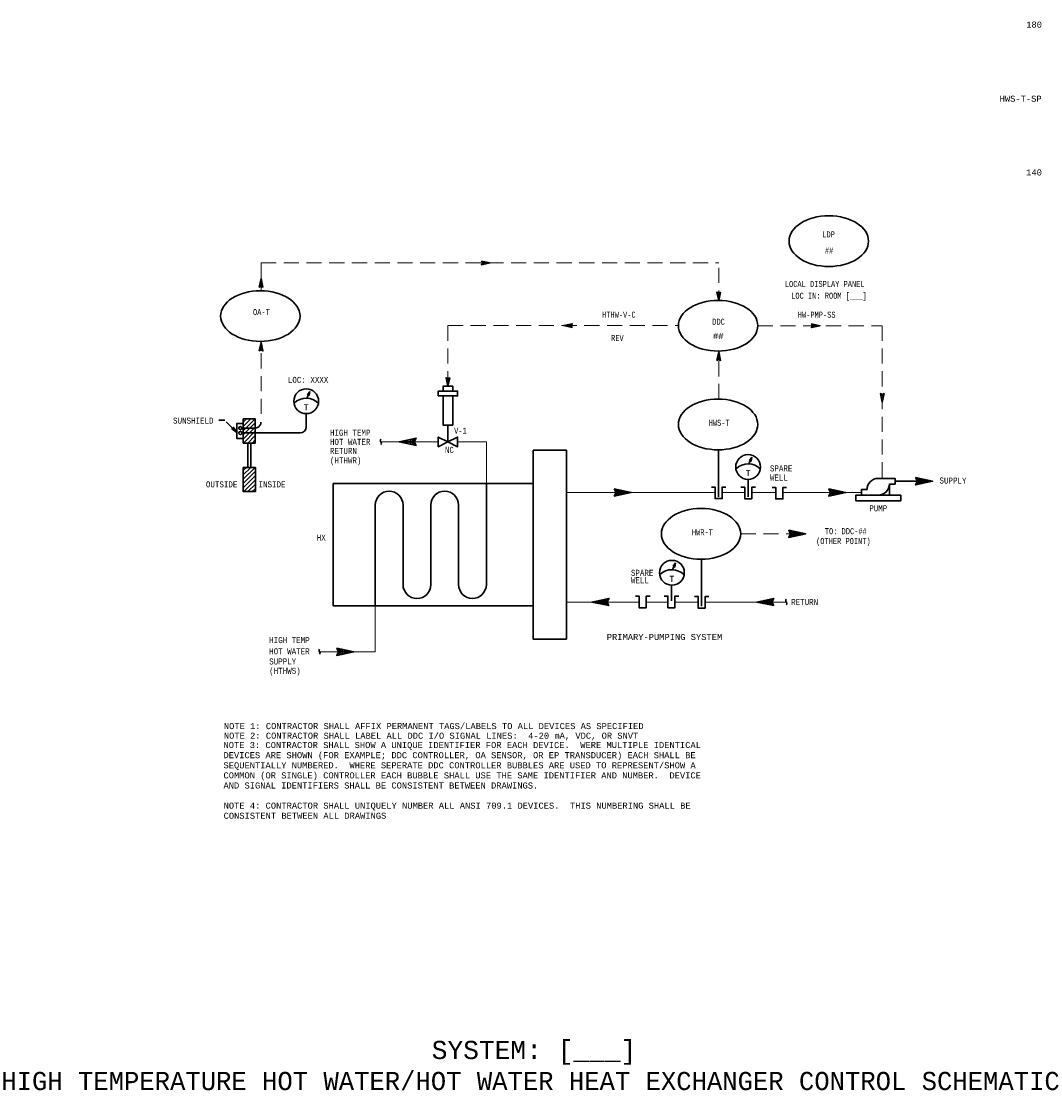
# Model space of a CAD drawing. Header units: inches. Extents: x 7.3 to 32.8, y 0.8 to 18.9.
# Tile 1 of 2: x 7.3 to 24.1, y 0.8 to 18.5. Entities that reach past the tile are written whole.
import ezdxf
from ezdxf.enums import TextEntityAlignment as Align

# ---------------------------------------------------------------- set-up
doc = ezdxf.new("R2010")
doc.units = ezdxf.units.IN
doc.header["$MEASUREMENT"] = 0
doc.linetypes.add('HIDDEN', pattern=[0.375, 0.25, -0.125])
for name, color, linetype, lineweight in [('M-ANNO-NOTE', 2, 'Continuous', 30), ('M-ANNO-SYMB', 6, 'Continuous', 30), ('M-ANNO-TEXT', 2, 'Continuous', 30), ('M-DIAG-GRPH', 6, 'Continuous', 13), ('M-DIAG-INPD', 1, 'Continuous', 0)]:
    doc.layers.add(name, color=color, linetype=linetype, lineweight=lineweight)
doc.styles.add('CONTROLTXT', font='monotxt.shx')

msp = doc.modelspace()

# ---------------------------------------------------------------- linework, layer by layer
at = {"layer": 'M-ANNO-SYMB'}
for p, q in [((14.968, 14.542), (14.919, 14.591)), ((14.919, 14.534), (14.966, 14.581)), ((14.92, 14.587), (14.923, 14.59)), ((14.924, 14.532), (14.921, 14.536)), ((14.923, 14.58), (14.931, 14.588)), ((14.933, 14.534), (14.924, 14.543)), ((14.927, 14.573), (14.94, 14.586)), ((14.959, 14.54), (14.928, 14.571)), ((14.942, 14.536), (14.928, 14.55)), ((14.93, 14.555), (14.958, 14.583)), ((14.93, 14.534), (14.975, 14.579)), ((14.931, 14.566), (14.949, 14.584)), ((14.951, 14.538), (14.931, 14.557)), ((14.977, 14.544), (14.932, 14.588)), ((14.943, 14.536), (14.984, 14.577)), ((14.986, 14.546), (14.946, 14.585)), ((14.957, 14.539), (14.993, 14.575)), ((14.994, 14.547), (14.959, 14.582)), ((14.97, 14.542), (15.001, 14.573)), ((15.003, 14.549), (14.973, 14.579)), ((14.984, 14.545), (15.01, 14.571)), ((15.012, 14.551), (14.986, 14.576)), ((14.997, 14.548), (15.019, 14.569)), ((15.02, 14.553), (15, 14.574)), ((15.011, 14.551), (15.028, 14.568)), ((15.029, 14.555), (15.013, 14.571)), ((15.024, 14.554), (15.036, 14.566)), ((15.038, 14.557), (15.027, 14.568)), ((15.038, 14.557), (15.045, 14.564)), ((15.047, 14.559), (15.04, 14.565)), ((11.302, 14.213), (11.253, 14.164)), ((11.256, 14.165), (11.253, 14.168)), ((11.3, 14.222), (11.255, 14.178)), ((11.263, 14.169), (11.255, 14.177)), ((11.27, 14.172), (11.257, 14.186)), ((11.298, 14.231), (11.258, 14.191)), ((11.277, 14.176), (11.259, 14.194)), ((11.296, 14.24), (11.261, 14.205)), ((11.288, 14.175), (11.261, 14.203)), ((11.31, 14.165), (11.263, 14.212)), ((11.294, 14.248), (11.264, 14.218)), ((11.31, 14.175), (11.265, 14.22)), ((11.307, 14.189), (11.266, 14.229)), ((11.292, 14.257), (11.267, 14.232)), ((11.304, 14.202), (11.268, 14.238)), ((11.29, 14.266), (11.27, 14.245)), ((11.301, 14.216), (11.27, 14.247)), ((11.298, 14.229), (11.272, 14.255)), ((11.303, 14.205), (11.272, 14.173)), ((11.288, 14.275), (11.273, 14.259)), ((11.295, 14.243), (11.274, 14.264)), ((11.287, 14.283), (11.276, 14.272)), ((11.292, 14.256), (11.276, 14.273)), ((11.29, 14.27), (11.278, 14.282)), ((11.285, 14.292), (11.279, 14.286)), ((11.287, 14.283), (11.28, 14.29)), ((11.305, 14.196), (11.286, 14.177)), ((11.307, 14.187), (11.293, 14.173)), ((11.309, 14.178), (11.3, 14.17)), ((11.311, 14.17), (11.307, 14.166)), ((18.805, 14.074), (18.809, 14.078)), ((18.806, 14.069), (18.852, 14.024)), ((18.807, 14.079), (18.854, 14.032)), ((18.807, 14.066), (18.816, 14.074)), ((18.809, 14.057), (18.823, 14.071)), ((18.809, 14.055), (18.85, 14.015)), ((18.811, 14.048), (18.83, 14.067)), ((18.812, 14.042), (18.848, 14.006)), ((18.813, 14.039), (18.844, 14.071)), ((18.815, 14.031), (18.864, 14.08)), ((18.815, 14.028), (18.846, 13.997)), ((18.817, 14.022), (18.861, 14.066)), ((18.818, 14.013), (18.858, 14.053)), ((18.818, 14.015), (18.844, 13.989)), ((18.82, 14.004), (18.855, 14.039)), ((18.821, 14.001), (18.842, 13.98)), ((18.822, 13.996), (18.852, 14.026)), ((18.824, 13.987), (18.849, 14.012)), ((18.824, 13.988), (18.84, 13.971)), ((18.826, 13.978), (18.846, 13.999)), ((18.828, 14.069), (18.855, 14.041)), ((18.828, 13.969), (18.843, 13.985)), ((18.839, 14.068), (18.857, 14.05)), ((18.846, 14.072), (18.859, 14.058)), ((18.853, 14.075), (18.861, 14.067)), ((18.86, 14.079), (18.863, 14.076)), ((18.827, 13.974), (18.839, 13.962)), ((18.83, 13.961), (18.841, 13.972)), ((18.83, 13.961), (18.837, 13.954)), ((18.831, 13.952), (18.838, 13.958)), ((16.287, 13.531), (16.293, 13.525)), ((16.296, 13.533), (16.289, 13.526)), ((16.296, 13.533), (16.307, 13.522)), ((16.309, 13.536), (16.297, 13.524)), ((16.304, 13.535), (16.32, 13.519)), ((16.323, 13.539), (16.306, 13.522)), ((16.313, 13.536), (16.334, 13.516)), ((16.336, 13.541), (16.315, 13.52)), ((16.322, 13.538), (16.347, 13.513)), ((16.35, 13.544), (16.323, 13.518)), ((16.331, 13.54), (16.361, 13.51)), ((16.363, 13.547), (16.332, 13.516)), ((16.339, 13.542), (16.374, 13.507)), ((16.377, 13.55), (16.341, 13.514)), ((16.348, 13.544), (16.388, 13.504)), ((16.39, 13.553), (16.35, 13.513)), ((16.357, 13.546), (16.401, 13.502)), ((16.404, 13.556), (16.358, 13.511)), ((16.365, 13.548), (16.415, 13.499)), ((16.414, 13.556), (16.367, 13.509)), ((16.374, 13.55), (16.406, 13.518)), ((16.403, 13.535), (16.376, 13.507)), ((16.383, 13.551), (16.402, 13.532)), ((16.403, 13.523), (16.385, 13.505)), ((16.392, 13.553), (16.406, 13.539)), ((16.406, 13.516), (16.393, 13.503)), ((16.4, 13.555), (16.409, 13.546)), ((16.41, 13.509), (16.402, 13.501)), ((16.409, 13.557), (16.413, 13.553)), ((16.414, 13.502), (16.411, 13.499)), ((20.413, 13.507), (20.363, 13.556)), ((20.364, 13.552), (20.367, 13.555)), ((20.364, 13.499), (20.411, 13.546)), ((20.369, 13.498), (20.365, 13.501)), ((20.368, 13.545), (20.376, 13.553)), ((20.378, 13.499), (20.369, 13.508)), ((20.372, 13.538), (20.385, 13.551)), ((20.404, 13.505), (20.372, 13.536)), ((20.386, 13.501), (20.372, 13.515)), ((20.374, 13.499), (20.42, 13.544)), ((20.375, 13.531), (20.393, 13.55)), ((20.375, 13.52), (20.402, 13.548)), ((20.395, 13.503), (20.376, 13.523)), ((20.421, 13.509), (20.377, 13.553)), ((20.388, 13.502), (20.428, 13.542)), ((20.43, 13.511), (20.39, 13.55)), ((20.401, 13.504), (20.437, 13.54)), ((20.439, 13.513), (20.404, 13.547)), ((20.415, 13.507), (20.446, 13.538)), ((20.447, 13.514), (20.417, 13.544)), ((20.428, 13.51), (20.455, 13.536)), ((20.456, 13.516), (20.431, 13.542)), ((20.442, 13.513), (20.463, 13.535)), ((20.465, 13.518), (20.444, 13.539)), ((20.455, 13.516), (20.472, 13.533)), ((20.474, 13.52), (20.458, 13.536)), ((20.469, 13.519), (20.481, 13.531)), ((20.482, 13.522), (20.471, 13.533)), ((20.482, 13.522), (20.489, 13.529)), ((20.491, 13.524), (20.485, 13.53)), ((11.302, 13.162), (11.253, 13.113)), ((11.256, 13.114), (11.253, 13.117)), ((11.3, 13.171), (11.255, 13.127)), ((11.263, 13.118), (11.255, 13.126)), ((11.27, 13.121), (11.257, 13.134)), ((11.298, 13.18), (11.258, 13.14)), ((11.277, 13.125), (11.259, 13.143)), ((11.296, 13.188), (11.261, 13.154)), ((11.288, 13.124), (11.261, 13.152)), ((11.31, 13.114), (11.263, 13.16)), ((11.294, 13.197), (11.264, 13.167)), ((11.31, 13.124), (11.265, 13.169)), ((11.307, 13.137), (11.266, 13.178)), ((11.292, 13.206), (11.267, 13.181)), ((11.304, 13.151), (11.268, 13.187)), ((11.29, 13.215), (11.27, 13.194)), ((11.301, 13.164), (11.27, 13.195)), ((11.298, 13.178), (11.272, 13.204)), ((11.303, 13.153), (11.272, 13.122)), ((11.288, 13.223), (11.273, 13.208)), ((11.295, 13.191), (11.274, 13.213)), ((11.287, 13.232), (11.276, 13.221)), ((11.292, 13.205), (11.276, 13.222)), ((11.29, 13.218), (11.278, 13.23)), ((11.285, 13.241), (11.279, 13.235)), ((11.287, 13.232), (11.28, 13.239)), ((11.283, 13.25), (11.281, 13.248)), ((11.284, 13.245), (11.281, 13.248)), ((11.305, 13.145), (11.286, 13.125)), ((11.307, 13.136), (11.293, 13.122)), ((11.309, 13.127), (11.3, 13.118)), ((11.311, 13.118), (11.307, 13.115)), ((18.853, 13.003), (18.804, 12.954)), ((18.808, 12.955), (18.805, 12.958)), ((18.851, 13.012), (18.807, 12.967)), ((18.815, 12.958), (18.807, 12.966)), ((18.822, 12.962), (18.809, 12.975)), ((18.849, 13.021), (18.81, 12.981)), ((18.829, 12.966), (18.811, 12.984)), ((18.84, 12.965), (18.812, 12.993)), ((18.848, 13.029), (18.813, 12.994)), ((18.861, 12.954), (18.814, 13.001)), ((18.846, 13.038), (18.816, 13.008)), ((18.861, 12.965), (18.816, 13.01)), ((18.859, 12.978), (18.818, 13.019)), ((18.844, 13.047), (18.819, 13.021)), ((18.856, 12.992), (18.82, 13.028)), ((18.842, 13.055), (18.821, 13.035)), ((18.853, 13.005), (18.822, 13.036)), ((18.84, 13.064), (18.824, 13.048)), ((18.85, 13.019), (18.824, 13.045)), ((18.855, 12.994), (18.824, 12.963)), ((18.847, 13.032), (18.826, 13.054)), ((18.838, 13.073), (18.827, 13.062)), ((18.844, 13.046), (18.827, 13.063)), ((18.841, 13.059), (18.829, 13.071)), ((18.836, 13.082), (18.83, 13.075)), ((18.838, 13.073), (18.831, 13.08)), ((18.857, 12.986), (18.838, 12.966)), ((18.859, 12.977), (18.845, 12.963)), ((18.861, 12.968), (18.852, 12.959)), ((18.863, 12.959), (18.859, 12.956)), ((14.336, 12.663), (14.34, 12.666)), ((14.337, 12.668), (14.384, 12.621)), ((14.337, 12.657), (14.382, 12.612)), ((14.338, 12.654), (14.347, 12.663)), ((14.34, 12.645), (14.354, 12.659)), ((14.34, 12.644), (14.38, 12.603)), ((14.342, 12.636), (14.361, 12.656)), ((14.343, 12.628), (14.375, 12.659)), ((14.343, 12.63), (14.379, 12.594)), ((14.345, 12.619), (14.394, 12.668)), ((14.346, 12.617), (14.377, 12.586)), ((14.347, 12.61), (14.391, 12.655)), ((14.349, 12.601), (14.389, 12.641)), ((14.349, 12.603), (14.375, 12.577)), ((14.351, 12.593), (14.386, 12.628)), ((14.352, 12.59), (14.373, 12.568)), ((14.353, 12.584), (14.383, 12.614)), ((14.354, 12.576), (14.371, 12.559)), ((14.355, 12.575), (14.38, 12.601)), ((14.357, 12.567), (14.377, 12.587)), ((14.358, 12.657), (14.386, 12.629)), ((14.358, 12.558), (14.374, 12.574)), ((14.37, 12.656), (14.388, 12.638)), ((14.377, 12.66), (14.39, 12.647)), ((14.384, 12.664), (14.392, 12.656)), ((14.391, 12.667), (14.394, 12.664)), ((14.357, 12.563), (14.369, 12.551)), ((14.36, 12.549), (14.371, 12.56)), ((14.36, 12.549), (14.367, 12.542)), ((14.362, 12.54), (14.368, 12.547)), ((14.363, 12.536), (14.365, 12.533)), ((14.364, 12.532), (14.365, 12.533)), ((21.501, 12.401), (21.505, 12.404)), ((21.502, 12.405), (21.549, 12.359)), ((21.502, 12.395), (21.547, 12.35)), ((21.503, 12.392), (21.512, 12.401)), ((21.505, 12.383), (21.519, 12.397)), ((21.507, 12.374), (21.526, 12.394)), ((21.508, 12.366), (21.54, 12.397)), ((21.51, 12.357), (21.559, 12.406)), ((21.512, 12.348), (21.556, 12.392)), ((21.523, 12.395), (21.551, 12.367)), ((21.535, 12.394), (21.553, 12.376)), ((21.542, 12.398), (21.555, 12.385)), ((21.549, 12.401), (21.557, 12.393)), ((21.556, 12.405), (21.559, 12.402)), ((12.037, 12.328), (12.061, 12.382)), ((21.505, 12.382), (21.545, 12.341)), ((21.508, 12.368), (21.544, 12.332)), ((21.511, 12.355), (21.542, 12.324)), ((21.514, 12.339), (21.554, 12.379)), ((21.514, 12.341), (21.54, 12.315)), ((21.516, 12.331), (21.551, 12.365)), ((21.517, 12.328), (21.538, 12.306)), ((21.518, 12.322), (21.548, 12.352)), ((21.519, 12.314), (21.536, 12.297)), ((21.52, 12.313), (21.545, 12.338)), ((21.522, 12.304), (21.542, 12.325)), ((21.522, 12.301), (21.534, 12.289)), ((21.523, 12.296), (21.539, 12.311)), ((21.525, 12.287), (21.536, 12.298)), ((21.525, 12.287), (21.532, 12.28)), ((21.527, 12.278), (21.533, 12.284)), ((10.988, 11.865), (11.113, 11.99)), ((10.988, 11.936), (11.043, 11.99)), ((10.988, 11.795), (11.183, 11.99)), ((10.988, 11.725), (11.188, 11.925)), ((10.804, 11.827), (10.878, 11.774)), ((10.805, 11.828), (10.871, 11.781)), ((10.807, 11.83), (10.864, 11.788)), ((10.808, 11.831), (10.857, 11.795)), ((10.809, 11.832), (10.85, 11.802)), ((10.81, 11.833), (10.843, 11.809)), ((10.811, 11.834), (10.836, 11.816)), ((10.812, 11.835), (10.828, 11.824)), ((10.821, 11.831), (10.815, 11.838)), ((10.828, 11.824), (10.817, 11.84)), ((10.836, 11.816), (10.818, 11.841)), ((10.843, 11.809), (10.819, 11.842)), ((10.85, 11.802), (10.82, 11.843)), ((10.857, 11.795), (10.821, 11.844)), ((10.864, 11.788), (10.822, 11.845)), ((10.871, 11.781), (10.824, 11.847)), ((10.878, 11.774), (10.825, 11.848)), ((11.181, 11.838), (10.968, 11.838)), ((10.988, 11.655), (11.188, 11.855)), ((10.994, 11.59), (11.188, 11.785)), ((11.064, 11.59), (11.188, 11.715)), ((11.064, 11.59), (11.064, 11.19)), ((11.114, 11.19), (11.114, 11.59)), ((11.134, 11.59), (11.188, 11.644)), ((13.607, 11.622), (13.59, 11.605)), ((13.607, 11.602), (13.59, 11.619)), ((13.661, 11.634), (13.625, 11.598)), ((13.661, 11.59), (13.625, 11.626)), ((13.715, 11.646), (13.66, 11.59)), ((13.715, 11.579), (13.66, 11.634)), ((13.769, 11.657), (13.695, 11.583)), ((13.769, 11.567), (13.695, 11.641)), ((13.823, 11.669), (13.73, 11.575)), ((13.823, 11.556), (13.73, 11.649)), ((13.809, 11.612), (13.765, 11.656)), ((13.809, 11.612), (13.765, 11.568)), ((13.823, 11.64), (13.799, 11.664)), ((13.823, 11.584), (13.799, 11.561)), ((13.837, 11.669), (13.834, 11.671)), ((13.837, 11.556), (13.834, 11.553)), ((16.319, 11.473), (15.769, 11.473)), ((10.99, 10.995), (11.185, 11.19)), ((10.99, 11.065), (11.115, 11.19)), ((10.99, 11.136), (11.045, 11.19)), ((19.328, 11.243), (19.352, 11.298)), ((10.99, 10.925), (11.19, 11.125)), ((10.99, 10.855), (11.19, 11.055)), ((10.996, 10.79), (11.19, 10.985)), ((22.18, 10.923), (22.082, 11.021)), ((22.083, 10.907), (22.177, 11.001)), ((22.084, 11.014), (22.09, 11.019)), ((22.091, 11), (22.107, 11.016)), ((22.098, 10.986), (22.125, 11.012)), ((22.163, 10.919), (22.1, 10.982)), ((22.104, 10.949), (22.16, 11.004)), ((22.104, 10.906), (22.194, 10.997)), ((22.105, 10.971), (22.142, 11.008)), ((22.198, 10.927), (22.109, 11.015)), ((22.131, 10.912), (22.212, 10.993)), ((22.215, 10.93), (22.136, 11.009)), ((22.158, 10.918), (22.229, 10.989)), ((22.233, 10.934), (22.163, 11.004)), ((22.185, 10.924), (22.247, 10.986)), ((22.25, 10.938), (22.19, 10.998)), ((22.212, 10.93), (22.264, 10.982)), ((22.268, 10.942), (22.217, 10.992)), ((22.239, 10.935), (22.282, 10.978)), ((22.285, 10.945), (22.244, 10.986)), ((22.266, 10.941), (22.299, 10.974)), ((22.303, 10.949), (22.271, 10.98)), ((22.32, 10.953), (22.298, 10.975)), ((11.066, 10.79), (11.19, 10.915)), ((11.136, 10.79), (11.19, 10.844)), ((15.769, 10.923), (12.471, 10.923)), ((14.999, 9.258), (14.999, 10.919)), ((17.21, 10.738), (17.112, 10.836)), ((17.113, 10.722), (17.207, 10.816)), ((17.114, 10.829), (17.12, 10.835)), ((17.121, 10.815), (17.137, 10.831)), ((17.128, 10.801), (17.155, 10.827)), ((17.193, 10.734), (17.13, 10.797)), ((17.134, 10.764), (17.19, 10.82)), ((17.134, 10.722), (17.224, 10.812)), ((17.135, 10.787), (17.172, 10.823)), ((17.228, 10.742), (17.139, 10.83)), ((17.161, 10.727), (17.242, 10.808)), ((17.245, 10.746), (17.166, 10.825)), ((17.188, 10.733), (17.259, 10.805)), ((17.263, 10.749), (17.193, 10.819)), ((17.215, 10.739), (17.277, 10.801)), ((17.28, 10.753), (17.22, 10.813)), ((17.242, 10.745), (17.294, 10.797)), ((17.298, 10.757), (17.247, 10.807)), ((17.315, 10.761), (17.274, 10.802)), ((17.333, 10.764), (17.301, 10.796)), ((20.748, 10.738), (20.649, 10.836)), ((20.65, 10.722), (20.744, 10.816)), ((20.651, 10.829), (20.657, 10.835)), ((20.658, 10.815), (20.674, 10.831)), ((20.666, 10.801), (20.692, 10.827)), ((20.73, 10.734), (20.667, 10.797)), ((20.671, 10.722), (20.762, 10.812)), ((20.672, 10.764), (20.727, 10.82)), ((20.673, 10.787), (20.709, 10.823)), ((20.765, 10.742), (20.676, 10.83)), ((20.698, 10.727), (20.779, 10.808)), ((20.783, 10.746), (20.703, 10.825)), ((20.725, 10.733), (20.797, 10.805)), ((20.8, 10.749), (20.73, 10.819)), ((20.752, 10.739), (20.814, 10.801)), ((20.817, 10.753), (20.757, 10.813)), ((20.779, 10.745), (20.832, 10.797)), ((20.835, 10.757), (20.784, 10.807)), ((20.852, 10.761), (20.811, 10.802)), ((20.87, 10.764), (20.838, 10.796)), ((22.093, 10.904), (22.085, 10.912)), ((22.11, 10.908), (22.093, 10.926)), ((22.128, 10.912), (22.1, 10.94)), ((22.145, 10.915), (22.107, 10.954)), ((22.293, 10.947), (22.317, 10.971)), ((22.32, 10.953), (22.334, 10.967)), ((22.338, 10.956), (22.325, 10.969)), ((22.347, 10.958), (22.352, 10.963)), ((22.355, 10.96), (22.352, 10.963)), ((17.123, 10.719), (17.115, 10.727)), ((17.14, 10.723), (17.123, 10.741)), ((17.158, 10.727), (17.13, 10.755)), ((17.175, 10.731), (17.137, 10.769)), ((17.269, 10.751), (17.312, 10.793)), ((17.296, 10.756), (17.329, 10.79)), ((17.323, 10.762), (17.347, 10.786)), ((17.35, 10.768), (17.328, 10.79)), ((17.35, 10.768), (17.364, 10.782)), ((17.368, 10.772), (17.355, 10.784)), ((17.377, 10.774), (17.382, 10.778)), ((17.385, 10.775), (17.382, 10.778)), ((20.66, 10.719), (20.653, 10.727)), ((20.678, 10.723), (20.66, 10.741)), ((20.695, 10.727), (20.667, 10.755)), ((20.713, 10.731), (20.674, 10.769)), ((20.806, 10.751), (20.849, 10.793)), ((20.833, 10.756), (20.867, 10.79)), ((20.86, 10.762), (20.884, 10.786)), ((20.887, 10.768), (20.865, 10.79)), ((20.887, 10.768), (20.901, 10.782)), ((20.905, 10.772), (20.892, 10.784)), ((20.914, 10.774), (20.919, 10.778)), ((20.922, 10.775), (20.919, 10.778)), ((13.167, 8.908), (13.167, 10.568)), ((13.625, 9.258), (13.625, 10.568)), ((14.083, 9.258), (14.083, 10.568)), ((14.541, 9.258), (14.541, 10.568)), ((20.088, 10.056), (19.989, 10.154)), ((19.99, 10.04), (20.084, 10.134)), ((19.991, 10.147), (19.997, 10.153)), ((19.998, 10.133), (20.014, 10.149)), ((20.006, 10.119), (20.032, 10.145)), ((20.07, 10.053), (20.007, 10.115)), ((20.011, 10.04), (20.102, 10.13)), ((20.012, 10.083), (20.067, 10.138)), ((20.013, 10.105), (20.049, 10.142)), ((20.053, 10.049), (20.014, 10.088)), ((20.105, 10.06), (20.016, 10.149)), ((20.038, 10.046), (20.119, 10.127)), ((20.123, 10.064), (20.043, 10.143)), ((20.065, 10.051), (20.137, 10.123)), ((20.14, 10.068), (20.07, 10.137)), ((20.092, 10.057), (20.154, 10.119)), ((20.157, 10.071), (20.097, 10.131)), ((20.119, 10.063), (20.172, 10.115)), ((20.175, 10.075), (20.124, 10.126)), ((20.146, 10.069), (20.189, 10.112)), ((20.192, 10.079), (20.151, 10.12)), ((20.173, 10.075), (20.207, 10.108)), ((20.21, 10.083), (20.178, 10.114)), ((20.2, 10.08), (20.224, 10.104)), ((20.227, 10.086), (20.205, 10.108)), ((20.227, 10.086), (20.241, 10.1)), ((20.245, 10.09), (20.232, 10.102)), ((20.254, 10.092), (20.259, 10.097)), ((20.262, 10.094), (20.259, 10.097)), ((20, 10.038), (19.993, 10.045)), ((20.018, 10.041), (20, 10.059)), ((20.035, 10.045), (20.007, 10.073)), ((18.069, 9.499), (18.094, 9.554)), ((16.997, 9.025), (16.906, 8.935)), ((17.018, 9.025), (16.924, 8.931)), ((17.008, 9.028), (17.015, 9.02)), ((19.717, 9.025), (19.626, 8.935)), ((19.738, 9.025), (19.644, 8.931)), ((19.728, 9.028), (19.735, 9.02)), ((16.833, 8.99), (16.884, 8.94)), ((16.889, 9.002), (16.836, 8.95)), ((16.897, 9.004), (16.841, 8.949)), ((16.851, 8.994), (16.911, 8.934)), ((16.916, 9.008), (16.854, 8.946)), ((16.868, 8.998), (16.938, 8.928)), ((16.943, 9.014), (16.871, 8.942)), ((16.885, 9.001), (16.965, 8.922)), ((16.97, 9.02), (16.889, 8.939)), ((16.903, 9.005), (16.992, 8.917)), ((16.92, 9.009), (17.019, 8.911)), ((16.938, 9.013), (17.001, 8.95)), ((16.996, 8.983), (16.941, 8.927)), ((16.955, 9.016), (16.994, 8.978)), ((16.995, 8.96), (16.959, 8.924)), ((16.973, 9.02), (17.001, 8.992)), ((17.002, 8.946), (16.976, 8.92)), ((16.99, 9.024), (17.008, 9.006)), ((17.01, 8.932), (16.994, 8.916)), ((17.017, 8.918), (17.011, 8.912)), ((19.466, 8.972), (19.469, 8.969)), ((19.474, 8.973), (19.469, 8.969)), ((19.483, 8.975), (19.496, 8.963)), ((19.501, 8.979), (19.487, 8.965)), ((19.501, 8.979), (19.523, 8.957)), ((19.528, 8.985), (19.504, 8.961)), ((19.518, 8.983), (19.55, 8.951)), ((19.555, 8.991), (19.521, 8.957)), ((19.536, 8.986), (19.577, 8.945)), ((19.582, 8.996), (19.539, 8.954)), ((19.553, 8.99), (19.604, 8.94)), ((19.609, 9.002), (19.556, 8.95)), ((19.571, 8.994), (19.631, 8.934)), ((19.636, 9.008), (19.574, 8.946)), ((19.588, 8.998), (19.658, 8.928)), ((19.663, 9.014), (19.591, 8.942)), ((19.605, 9.001), (19.685, 8.922)), ((19.69, 9.02), (19.609, 8.939)), ((19.623, 9.005), (19.712, 8.917)), ((19.64, 9.009), (19.739, 8.911)), ((19.658, 9.013), (19.721, 8.95)), ((19.716, 8.983), (19.661, 8.927)), ((19.675, 9.016), (19.714, 8.978)), ((19.715, 8.96), (19.679, 8.924)), ((19.693, 9.02), (19.721, 8.992)), ((19.722, 8.946), (19.696, 8.92)), ((19.71, 9.024), (19.728, 9.006)), ((19.73, 8.932), (19.714, 8.916)), ((19.737, 8.918), (19.731, 8.912)), ((12.533, 8.207), (12.535, 8.209)), ((12.547, 8.207), (12.64, 8.113)), ((12.547, 8.178), (12.57, 8.202)), ((12.547, 8.094), (12.64, 8.187)), ((12.561, 8.15), (12.605, 8.194)), ((12.561, 8.15), (12.605, 8.106)), ((12.601, 8.195), (12.675, 8.121)), ((12.601, 8.105), (12.675, 8.179)), ((12.655, 8.184), (12.71, 8.128)), ((12.655, 8.117), (12.71, 8.172)), ((12.709, 8.172), (12.745, 8.136)), ((12.709, 8.128), (12.745, 8.164)), ((12.763, 8.16), (12.78, 8.143)), ((12.763, 8.14), (12.78, 8.157))]:
    msp.add_line(p, q, dxfattribs=at)
at = {"layer": 'M-ANNO-SYMB', "linetype": 'Continuous'}
for p, q in [((12.048, 12.388), (12.089, 12.444)), ((12.079, 12.4), (12.048, 12.388)), ((12.064, 12.388), (12.048, 12.388)), ((12.08, 12.404), (12.052, 12.393)), ((12.054, 12.388), (12.052, 12.393)), ((12.057, 12.388), (12.054, 12.396)), ((12.081, 12.408), (12.056, 12.399)), ((12.061, 12.388), (12.057, 12.4)), ((12.078, 12.396), (12.058, 12.388)), ((12.066, 12.386), (12.059, 12.403)), ((12.082, 12.413), (12.06, 12.404)), ((12.073, 12.377), (12.062, 12.407)), ((12.083, 12.417), (12.064, 12.41)), ((12.075, 12.381), (12.064, 12.41)), ((12.074, 12.376), (12.064, 12.388)), ((12.078, 12.391), (12.065, 12.387)), ((12.077, 12.388), (12.067, 12.414)), ((12.084, 12.421), (12.068, 12.415)), ((12.077, 12.387), (12.068, 12.384)), ((12.078, 12.394), (12.07, 12.417)), ((12.085, 12.425), (12.072, 12.42)), ((12.08, 12.401), (12.072, 12.421)), ((12.089, 12.444), (12.074, 12.376)), ((12.081, 12.408), (12.075, 12.424)), ((12.086, 12.43), (12.076, 12.426)), ((12.082, 12.414), (12.077, 12.428)), ((12.087, 12.434), (12.08, 12.431)), ((12.084, 12.421), (12.08, 12.431)), ((12.085, 12.427), (12.082, 12.435)), ((12.076, 12.383), (12.07, 12.381)), ((12.075, 12.379), (12.072, 12.378)), ((12.027, 11.858), (12.027, 12.076)), ((14.365, 11.889), (14.365, 11.611)), ((11.927, 11.758), (10.968, 11.758)), ((18.83, 11.48), (18.83, 10.705)), ((19.339, 11.303), (19.38, 11.359)), ((19.373, 11.328), (19.351, 11.32)), ((19.374, 11.332), (19.355, 11.325)), ((19.367, 11.297), (19.356, 11.326)), ((19.368, 11.303), (19.358, 11.329)), ((19.375, 11.337), (19.359, 11.33)), ((19.369, 11.31), (19.361, 11.333)), ((19.376, 11.341), (19.363, 11.336)), ((19.371, 11.317), (19.363, 11.336)), ((19.38, 11.359), (19.365, 11.291)), ((19.372, 11.323), (19.366, 11.34)), ((19.377, 11.345), (19.367, 11.341)), ((19.374, 11.33), (19.368, 11.343)), ((19.378, 11.349), (19.371, 11.347)), ((19.375, 11.336), (19.371, 11.347)), ((19.376, 11.343), (19.374, 11.35)), ((19.371, 11.315), (19.339, 11.303)), ((19.355, 11.304), (19.339, 11.303)), ((19.371, 11.32), (19.343, 11.309)), ((19.345, 11.303), (19.343, 11.308)), ((19.349, 11.304), (19.345, 11.312)), ((19.372, 11.324), (19.347, 11.314)), ((19.352, 11.304), (19.348, 11.315)), ((19.357, 11.301), (19.35, 11.319)), ((19.37, 11.311), (19.35, 11.304)), ((19.365, 11.292), (19.353, 11.322)), ((19.365, 11.291), (19.355, 11.304)), ((19.369, 11.307), (19.356, 11.302)), ((19.368, 11.303), (19.359, 11.299)), ((19.367, 11.298), (19.361, 11.296)), ((19.366, 11.294), (19.364, 11.293)), ((19.318, 10.992), (19.318, 10.706)), ((21.743, 10.961), (22.36, 10.961)), ((18.08, 9.559), (18.121, 9.615)), ((18.096, 9.56), (18.08, 9.559)), ((18.112, 9.571), (18.081, 9.559)), ((18.113, 9.576), (18.084, 9.565)), ((18.086, 9.559), (18.084, 9.564)), ((18.09, 9.559), (18.087, 9.568)), ((18.114, 9.58), (18.088, 9.57)), ((18.094, 9.56), (18.089, 9.571)), ((18.111, 9.567), (18.091, 9.559)), ((18.115, 9.584), (18.092, 9.576)), ((18.099, 9.557), (18.092, 9.575)), ((18.106, 9.548), (18.094, 9.578)), ((18.116, 9.588), (18.096, 9.581)), ((18.107, 9.547), (18.096, 9.56)), ((18.108, 9.553), (18.097, 9.582)), ((18.11, 9.563), (18.098, 9.558)), ((18.116, 9.593), (18.1, 9.586)), ((18.109, 9.559), (18.1, 9.585)), ((18.109, 9.559), (18.1, 9.555)), ((18.111, 9.566), (18.102, 9.589)), ((18.117, 9.597), (18.104, 9.592)), ((18.112, 9.572), (18.105, 9.592)), ((18.121, 9.615), (18.107, 9.547)), ((18.114, 9.579), (18.107, 9.596)), ((18.118, 9.601), (18.108, 9.597)), ((18.115, 9.586), (18.11, 9.599)), ((18.119, 9.605), (18.112, 9.603)), ((18.116, 9.592), (18.112, 9.603)), ((18.118, 9.599), (18.115, 9.606)), ((18.55, 9.676), (18.55, 8.9)), ((18.108, 9.554), (18.103, 9.552)), ((18.107, 9.55), (18.105, 9.549))]:
    msp.add_line(p, q, dxfattribs=at)
at = {"layer": 'M-ANNO-SYMB', "linetype": 'HIDDEN'}
msp.add_line((18.055, 9.239), (18.055, 8.96), dxfattribs=at)
msp.add_lwpolyline([(10.885, 11.767), (10.685, 11.967), (10.585, 11.967)], dxfattribs=at)
at = {"layer": 'M-ANNO-SYMB', "flags": 128}
for points in [[(10.988, 11.915), (10.885, 11.915), (10.885, 11.665), (10.988, 11.665)], [(10.988, 11.99), (11.188, 11.99), (11.188, 11.59), (10.988, 11.59), (10.988, 11.99)], [(10.885, 11.767), (10.826, 11.849), (10.803, 11.826), (10.885, 11.767)], [(10.814, 11.837), (10.821, 11.831), (10.814, 11.838)], [(14.365, 11.611), (14.525, 11.691), (14.525, 11.531), (14.365, 11.611), (14.205, 11.691), (14.205, 11.531), (14.365, 11.611)], [(15.769, 11.473), (15.769, 8.358), (16.319, 8.358), (16.319, 11.473)], [(10.99, 11.19), (11.19, 11.19), (11.19, 10.79), (10.99, 10.79), (10.99, 11.19)], [(21.651, 10.73), (21.651, 10.915), (21.743, 10.915), (21.743, 11.008), (21.464, 11.008)], [(12.471, 10.923), (12.471, 8.908), (15.769, 8.908)], [(18.831, 10.675), (18.773, 10.675), (18.773, 10.865), (18.712, 10.865)], [(18.831, 10.675), (18.89, 10.675), (18.89, 10.865), (18.951, 10.865)], [(19.319, 10.673), (19.261, 10.673), (19.261, 10.863), (19.2, 10.863)], [(19.319, 10.673), (19.378, 10.673), (19.378, 10.863), (19.439, 10.863)], [(19.832, 10.67), (19.774, 10.67), (19.774, 10.86), (19.713, 10.86)], [(19.832, 10.67), (19.891, 10.67), (19.891, 10.86), (19.952, 10.86)], [(21.28, 10.823), (21.187, 10.823), (21.187, 10.73)], [(21.093, 10.638), (21.836, 10.638), (21.836, 10.73), (21.093, 10.73), (21.093, 10.638)], [(17.579, 8.876), (17.52, 8.876), (17.52, 9.067), (17.459, 9.067)], [(17.579, 8.876), (17.637, 8.876), (17.637, 9.067), (17.699, 9.067)], [(18.053, 8.876), (17.994, 8.876), (17.994, 9.067), (17.933, 9.067)], [(18.053, 8.876), (18.111, 8.876), (18.111, 9.067), (18.172, 9.067)], [(18.551, 8.87), (18.493, 8.87), (18.493, 9.061), (18.431, 9.061)], [(18.551, 8.87), (18.61, 8.87), (18.61, 9.061), (18.671, 9.061)]]:
    msp.add_lwpolyline(points, dxfattribs=at)
at = {"layer": 'M-ANNO-SYMB'}
for centre, radius in [((12.027, 12.281), 0.205), ((10.941, 11.838), 0.025), ((10.941, 11.758), 0.025), ((19.318, 11.196), 0.205), ((18.06, 9.452), 0.205)]:
    msp.add_circle(centre, radius, dxfattribs=at)
for centre, radius, start, end in [((12.028, 12.047), 0.284, 44.3692, 134.3247), ((13.28, 11.633), 0.03, 135, 225), ((13.237, 11.591), 0.03, 315, 45), ((19.319, 10.963), 0.284, 44.3692, 134.3247), ((21.464, 10.823), 0.185, 90, 180), ((13.396, 10.568), 0.229, 90, 180), ((13.396, 10.568), 0.229, 0, 90), ((14.312, 10.568), 0.229, 90, 180), ((14.312, 10.568), 0.229, 0, 90), ((21.464, 10.917), 0.185, 270, 0), ((18.06, 9.219), 0.284, 44.3692, 134.3247), ((13.854, 9.258), 0.229, 180, 270), ((13.854, 9.258), 0.229, 270, 360), ((14.77, 9.258), 0.229, 180, 270), ((14.77, 9.258), 0.229, 270, 360), ((19.969, 8.992), 0.0313, 135, 225), ((19.925, 8.948), 0.0312, 315, 45), ((12.269, 8.171), 0.03, 135, 225), ((12.227, 8.129), 0.03, 315, 45)]:
    msp.add_arc(centre, radius, start, end, dxfattribs=at)
at = {"layer": 'M-ANNO-SYMB', "linetype": 'HIDDEN'}
msp.add_arc((11.181, 11.938), 0.1, 270, 360, dxfattribs=at)
at = {"layer": 'M-ANNO-SYMB', "linetype": 'Continuous'}
msp.add_arc((11.927, 11.858), 0.1, 270, 0, dxfattribs=at)
at = {"layer": 'M-ANNO-SYMB'}
for centre in [(20.648, 14.921), (11.27, 13.685), (18.822, 13.526), (18.822, 11.898), (18.541, 10.094)]:
    msp.add_ellipse(centre, major_axis=(0.655, 0), ratio=0.638644, dxfattribs=at)
for points in [[(14.918, 14.591), (15.058, 14.561), (14.918, 14.531), (14.933, 14.561)], [(11.252, 14.163), (11.282, 14.303), (11.312, 14.163), (11.282, 14.178)], [(18.864, 14.081), (18.834, 13.941), (18.804, 14.081), (18.834, 14.066)], [(16.415, 13.498), (16.275, 13.528), (16.415, 13.558), (16.4, 13.528)], [(20.363, 13.556), (20.503, 13.526), (20.363, 13.496), (20.378, 13.526)], [(11.252, 13.112), (11.282, 13.252), (11.312, 13.112), (11.282, 13.127)], [(18.804, 12.953), (18.834, 13.093), (18.864, 12.953), (18.834, 12.968)], [(14.395, 12.669), (14.365, 12.529), (14.335, 12.669), (14.365, 12.654)], [(14.205, 12.369), (14.205, 12.449), (14.525, 12.449), (14.525, 12.369)], [(14.445, 12.449), (14.445, 12.529), (14.285, 12.529), (14.285, 12.449)], [(21.56, 12.407), (21.53, 12.267), (21.5, 12.407), (21.53, 12.392)], [(14.285, 12.369), (14.285, 11.889), (14.445, 11.889), (14.445, 12.369)], [(13.839, 11.552), (13.559, 11.612), (13.839, 11.672), (13.809, 11.612)], [(22.08, 11.021), (22.36, 10.961), (22.08, 10.901), (22.11, 10.961)], [(17.11, 10.837), (17.39, 10.777), (17.11, 10.717), (17.14, 10.777)], [(20.648, 10.837), (20.928, 10.777), (20.648, 10.717), (20.678, 10.777)], [(19.988, 10.155), (20.268, 10.095), (19.988, 10.035), (20.018, 10.095)], [(17.02, 8.91), (16.74, 8.97), (17.02, 9.03), (16.99, 8.97)], [(19.74, 8.91), (19.46, 8.97), (19.74, 9.03), (19.71, 8.97)], [(12.531, 8.21), (12.811, 8.15), (12.531, 8.09), (12.561, 8.15)]]:
    msp.add_3dface(points, dxfattribs=at)
at = {"layer": 'M-DIAG-GRPH', "linetype": 'HIDDEN'}
for p, q in [((11.282, 14.561), (11.282, 14.1)), ((11.282, 14.561), (18.834, 14.561)), ((18.834, 14.481), (18.834, 13.944)), ((14.365, 13.528), (18.167, 13.528)), ((14.365, 13.528), (14.365, 12.529)), ((19.476, 13.526), (21.53, 13.526)), ((21.53, 13.526), (21.53, 11.008)), ((11.282, 12.072), (11.282, 13.252)), ((18.834, 12.316), (18.834, 13.108)), ((19.196, 10.095), (20.018, 10.095))]:
    msp.add_line(p, q, dxfattribs=at)
at = {"layer": 'M-DIAG-GRPH', "linetype": 'Continuous'}
for p, q in [((14.205, 11.612), (13.259, 11.612)), ((14.999, 11.612), (14.525, 11.612)), ((14.999, 10.919), (14.999, 11.612)), ((16.326, 10.777), (18.39, 10.777)), ((20.079, 10.777), (21.187, 10.777)), ((13.167, 8.15), (13.167, 8.908)), ((16.323, 8.97), (17.513, 8.97)), ((18.465, 8.97), (18.493, 8.97)), ((18.61, 8.97), (19.947, 8.97)), ((13.167, 8.15), (12.248, 8.15))]:
    msp.add_line(p, q, dxfattribs=at)
at = {"layer": 'M-DIAG-GRPH'}
for p, q in [((18.89, 10.777), (19.26, 10.777)), ((19.378, 10.777), (19.774, 10.777)), ((19.891, 10.777), (20.079, 10.777)), ((17.64, 8.97), (17.993, 8.97)), ((18.111, 8.97), (18.465, 8.97))]:
    msp.add_line(p, q, dxfattribs=at)
at = {"layer": 'M-DIAG-GRPH', "flags": 128}
msp.add_lwpolyline([(18.39, 10.777), (18.603, 10.777), (18.721, 10.777), (18.772, 10.777)], dxfattribs=at)

# ---------------------------------------------------------------- texts
at = {"layer": 'M-ANNO-NOTE', "linetype": 'HIDDEN', "char_height": 0.1, "attachment_point": 1, "style": 'CONTROLTXT'}
for s, insert, width in [('NOTE 1: CONTRACTOR SHALL AFFIX PERMANENT TAGS/LABELS TO ALL DEVICES AS SPECIFIED', (10.669, 6.974), 8.09252), ('NOTE 2: CONTRACTOR SHALL LABEL ALL DDC I/O SIGNAL LINES:  4-20 mA, VDC, OR SNVT', (10.669, 6.815), 9.10464)]:
    msp.add_mtext(s, dxfattribs=dict(at, insert=insert, width=width))
at = {"layer": 'M-ANNO-NOTE', "attachment_point": 1, "style": 'CONTROLTXT'}
for s, insert, char_height, width in [('NOTE 3: CONTRACTOR SHALL SHOW A UNIQUE IDENTIFIER FOR EACH DEVICE.  WERE MULTIPLE IDENTICAL DEVICES ARE SHOWN (FOR EXAMPLE; DDC CONTROLLER, OA SENSOR, OR EP TRANSDUCER) EACH SHALL BE SEQUENTIALLY NUMBERED.  WHERE SEPERATE DDC CONTROLLER BUBBLES ARE USED TO REPRESENT/SHOW A COMMON (OR SINGLE) CONTROLLER EACH BUBBLE SHALL USE THE SAME IDENTIFIER AND NUMBER.  DEVICE AND SIGNAL IDENTIFIERS SHALL BE CONSISTENT BETWEEN DRAWINGS.', (10.663, 6.661), 0.1, 8.1729), ('NOTE 4: CONTRACTOR SHALL UNIQUELY NUMBER ALL ANSI 709.1 DEVICES.  THIS NUMBERING SHALL BE CONSISTENT BETWEEN ALL DRAWINGS', (10.665, 5.662), 0.100026, 7.97456)]:
    msp.add_mtext(s, dxfattribs=dict(at, insert=insert, char_height=char_height, width=width))
at = {"layer": 'M-ANNO-TEXT', "linetype": 'Continuous', "style": 'CONTROLTXT'}
msp.add_text('HWS-T-SP', height=0.1, dxfattribs=at).set_placement((23.813, 17.27), align=Align.MIDDLE_CENTER)
at = {"layer": 'M-ANNO-TEXT', "linetype": 'Continuous', "style": 'CONTROLTXT', "width": 0.8}
for s, height, p in [('LDP', 0.1, (20.645, 14.982)), ('##', 0.1, (20.653, 14.717)), ('OA-T', 0.1, (11.288, 13.701)), ('DDC', 0.1, (18.83, 13.542)), ('TO: DDC-##', 0.1, (20.929, 10.088)), ('(OTHER POINT)', 0.10003, (20.889, 9.925))]:
    msp.add_text(s, height=height, dxfattribs=at).set_placement(p, align=Align.CENTER)
for s, p in [('LOCAL DISPLAY PANEL', (19.923, 14.165)), ('LOC IN: ROOM [___]', (20.028, 13.971))]:
    msp.add_text(s, height=0.1, dxfattribs=at).set_placement(p)
at = {"layer": 'M-ANNO-TEXT', "style": 'CONTROLTXT'}
for s, width, p in [('HTHW-V-C', 0.8, (17.185, 13.658)), ('HW-PMP-SS', 0.8, (20.448, 13.658)), ('REV', 0.8, (17.161, 13.274)), ('HWS-T', 0.8, (18.841, 11.875)), ('V-1', 0.8, (14.572, 11.746)), ('PUMP', 0.855615, (21.464, 10.467)), ('HWR-T', 0.8, (18.563, 10.071))]:
    msp.add_text(s, height=0.1, dxfattribs=dict(at, width=width)).set_placement(p, align=Align.CENTER)
at = {"layer": 'M-ANNO-TEXT', "linetype": 'Continuous', "style": 'CONTROLTXT'}
msp.add_text('##', height=0.1, dxfattribs=at).set_placement((18.825, 13.307), align=Align.CENTER)
at = {"layer": 'M-ANNO-TEXT', "style": 'CONTROLTXT'}
for s, width, p in [('LOC: XXXX', 0.857143, (11.725, 12.583)), ('SUNSHIELD', 0.857143, (9.831, 11.911)), ('HIGH TEMP', 0.857143, (12.419, 11.711)), ('HOT WATER', 0.857143, (12.419, 11.561)), ('RETURN', 0.857143, (12.419, 11.411)), ('NC', 0.857143, (14.316, 11.429)), ('(HTHWR)', 0.857143, (12.419, 11.256)), ('SPARE', 0.857143, (19.677, 11.123)), ('WELL', 0.857143, (19.677, 10.973)), ('SUPPLY', 0.857143, (22.474, 10.923)), ('OUTSIDE', 0.857143, (10.373, 10.86)), ('INSIDE', 0.857143, (11.241, 10.86)), (' HX', 0.857143, (12.127, 9.982)), ('WELL', 0.857143, (17.384, 9.28)), ('SPARE', 0.857143, (17.384, 9.401)), ('RETURN', 0.85589, (20.028, 8.919)), ('HIGH TEMP', 0.857143, (11.417, 8.292)), ('HOT WATER', 0.857143, (11.417, 8.107)), ('SUPPLY', 0.857143, (11.417, 7.94)), ('(HTHWS)', 0.857143, (11.417, 7.785))]:
    msp.add_text(s, height=0.1, dxfattribs=dict(at, width=width)).set_placement(p)
for s, height, p in [('T', 0.1, (11.984, 12.131)), ('T', 0.1, (19.275, 11.046)), ('T', 0.1, (18.016, 9.302)), ('SYSTEM: [___] ', 0.3, (14.098, 1.433))]:
    msp.add_text(s, height=height, dxfattribs=at).set_placement(p)
for s, height, p in [('PRIMARY-PUMPING SYSTEM', 0.1, (17.938, 8.343)), ('HIGH TEMPERATURE HOT WATER/HOT WATER HEAT EXCHANGER CONTROL SCHEMATIC', 0.3, (15.639, 0.921))]:
    msp.add_text(s, height=height, dxfattribs=at).set_placement(p, align=Align.CENTER)
at = {"layer": 'M-DIAG-INPD', "linetype": 'Continuous', "style": 'CONTROLTXT'}
for s, p in [('180', (24.035, 18.492)), ('140', (24.034, 16.054))]:
    msp.add_text(s, height=0.1, dxfattribs=at).set_placement(p, align=Align.MIDDLE_CENTER)

doc.saveas('drawing.dxf')
